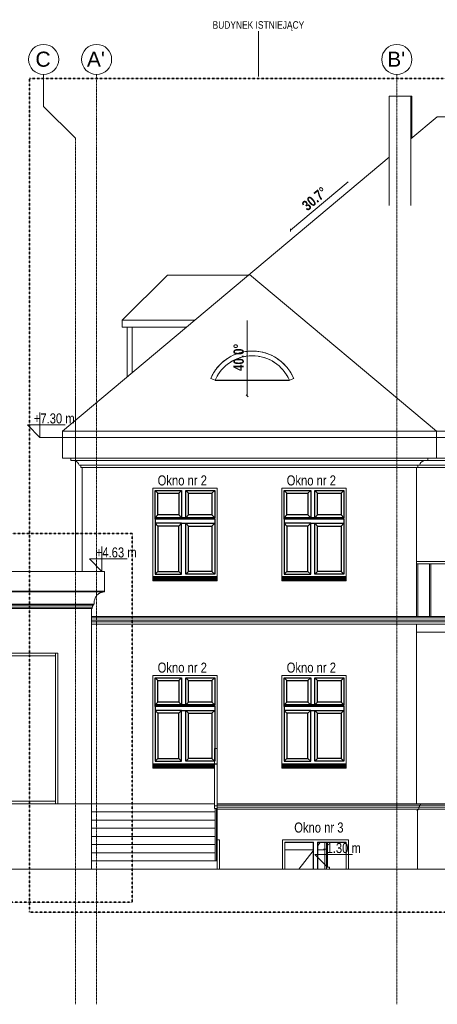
# Model space of a CAD drawing. Header units: millimetres. Extents: x -784 to 360321, y -10607 to 16514.
# Tile 30 of 95: x 160046 to 168362, y -3995 to 15624. Entities that reach past the tile are written whole.
import ezdxf

# ---------------------------------------------------------------- set-up
doc = ezdxf.new("R2010")
doc.units = ezdxf.units.MM
doc.linetypes.add('__FK_przerywana', pattern=[3.2004, 1.6002, -1.6002])
doc.linetypes.add('Linia siatki', pattern=[22.225, 12.7, -3.175, 3.175, -3.175])
for name, color, linetype, lineweight in [('A-DETL-THIN', 7, 'Continuous', 5), ('A-GENM', 7, 'Continuous', 5), ('A-GLAZ-CWMG', 7, 'Continuous', 5), ('C-TOPO', 7, 'Continuous', 5), ('G-ANNO-DIMS', 7, 'Continuous', 5), ('G-ANNO-TEXT', 7, 'Continuous', 5), ('S-COLS-SYMB', 7, 'Continuous', 18), ('S-GRID', 7, 'Continuous', 5), ('S-GRID-IDEN', 7, 'Continuous', 5)]:
    doc.layers.add(name, color=color, linetype=linetype, lineweight=lineweight)
for name, color, linetype, lineweight, true_color in [('A-DOOR', 7, 'Continuous', 18, 0x7f7f7f), ('A-DOOR-FRAM', 7, 'Continuous', 18, 0x7f7f7f), ('A-DOOR-HDLN', 7, 'Continuous', 18, 0x7f7f7f), ('A-FLOR', 7, 'Continuous', 18, 0x7f7f7f), ('A-FLOR-HRAL', 7, 'Continuous', 18, 0x7f7f7f), ('A-GLAZ', 7, 'Continuous', 18, 0x7f7f7f), ('A-ROOF', 7, 'Continuous', 18, 0x7f7f7f), ('A-WALL', 7, 'Continuous', 18, 0x7f7f7f), ('S-STRS', 7, 'Continuous', 18, 0x7f7f7f)]:
    doc.layers.add(name, color=color, linetype=linetype, lineweight=lineweight, true_color=true_color)
doc.styles.add('Arial', font='arial.ttf', dxfattribs={"height": 300})
doc.styles.add('Arial_1', font='arial.ttf', dxfattribs={"width": 0.8, "height": 150})
doc.styles.add('Arial_2', font='arial.ttf', dxfattribs={"width": 0.8, "height": 200})
doc.styles.add('Arial_B', font='arialbd.ttf', dxfattribs={"width": 0.8, "height": 206.349206})

# ---------------------------------------------------------------- blocks, each defined once
blk = doc.blocks.new('Drz Drzwi pełne x1 ___FK_04_0 - Dd - W - zwykłe - 97_6 x 203_7 _90 x 200_ EI 121-1830525-Południe')
at = {"layer": 'A-DOOR-HDLN', "lineweight": 5, "true_color": 0x787878}
h = blk.add_hatch(dxfattribs=at)
h.set_pattern_fill('FP_8', color=8, style=0, pattern_type=2)
h.set_pattern_definition([(0, (-31683.4, -2720), (0, 600), [])])
h.paths.add_polyline_path([(-31359, -1300), (-31270, -1300), (-31270, -770), (-31410, -770), (-31410, -1300)])
h.paths.add_polyline_path([(-31787, -1300), (-31497, -1300), (-31497, -770), (-32063, -770), (-32063, -1300)])
at = {"layer": 'A-DOOR'}
blk.add_line((-31270, -770), (-31270, -1300), dxfattribs=at)
at = {"layer": 'A-DOOR-FRAM'}
blk.add_line((-31233, -770), (-31233, -1300), dxfattribs=at)
at = {"layer": 'A-DOOR-HDLN'}
for p, q in [((-31361, -770), (-31410, -831)), ((-31497, -940), (-31785, -1300))]:
    blk.add_line(p, q, dxfattribs=at)
blk = doc.blocks.new('Typ poręczy górnej - Górna poręcz_wewnętrzny_-1533184-Południe')
at = {"layer": 'A-FLOR-HRAL'}
for p, q in [((-24518, 4830), (-29443, 4830)), ((-24518, 4780), (-29443, 4780)), ((-24518, 4780), (-24518, 4830)), ((-16173, 4830), (-24518, 4830)), ((-16173, 4780), (-24518, 4780)), ((-11316, 4830), (-16173, 4830)), ((-16173, 4780), (-16173, 4830)), ((-11316, 4780), (-16173, 4780))]:
    blk.add_line(p, q, dxfattribs=at)
blk = doc.blocks.new('Aluprof_MB-45_I_Alu_Window-FIX-4-panel_ENG_R-00495 - 1230 x 1480-1588573-Południe')
at = {"layer": 'A-GLAZ'}
for p, q in [((-34646, 1941), (-34646, 2513)), ((-34646, 2513), (-34119, 2513)), ((-34119, 2513), (-34119, 1941)), ((-34038, 2513), (-33460, 2513)), ((-34038, 1941), (-34038, 2513)), ((-33460, 2513), (-33460, 1941)), ((-34119, 1941), (-34646, 1941)), ((-34646, 1860), (-34119, 1860)), ((-34646, 847), (-34646, 1860)), ((-34119, 1860), (-34119, 847)), ((-33460, 1941), (-34038, 1941)), ((-34038, 1860), (-33460, 1860)), ((-34038, 847), (-34038, 1860)), ((-33460, 1860), (-33460, 1100)), ((-34119, 847), (-34646, 847)), ((-33464, 847), (-34038, 847))]:
    blk.add_line(p, q, dxfattribs=at)
blk = doc.blocks.new('Aluprof_MB-45_I_Alu_Window-FIX-4-panel_ENG_R-00495 - 1230 x 1480-V138-Południe')
at = {"layer": 'A-GLAZ'}
for p, q in [((-32076, 1941), (-32076, 2513)), ((-32076, 2513), (-31549, 2513)), ((-31549, 2513), (-31549, 1941)), ((-31468, 2513), (-30890, 2513)), ((-31468, 1941), (-31468, 2513)), ((-30890, 2513), (-30890, 1941)), ((-31549, 1941), (-32076, 1941)), ((-32076, 1860), (-31549, 1860)), ((-32076, 847), (-32076, 1860)), ((-31549, 1860), (-31549, 847)), ((-30890, 1941), (-31468, 1941)), ((-31468, 1860), (-30890, 1860)), ((-31468, 847), (-31468, 1860)), ((-30890, 1860), (-30890, 847)), ((-31549, 847), (-32076, 847)), ((-30890, 847), (-31468, 847))]:
    blk.add_line(p, q, dxfattribs=at)
blk = doc.blocks.new('Prostokątny szpros - 50 x 150mm-1769683-Południe')
at = {"layer": 'A-GLAZ-CWMG'}
for p, q in [((-37928, 2950), (-37928, 3000)), ((-37928, 2950), (-36633, 2950)), ((-36633, 3000), (-36633, 2950))]:
    blk.add_line(p, q, dxfattribs=at)
blk = doc.blocks.new('Prostokątny szpros - 50 x 150mm-1736294-Południe')
at = {"layer": 'A-GLAZ-CWMG'}
blk.add_line((-36633, 3000), (-36633, 0), dxfattribs=at)
blk = doc.blocks.new('Prostokątny szpros - 50 x 150mm-1769684-Południe')
at = {"layer": 'A-GLAZ-CWMG'}
for p, q in [((-37928, 0), (-37928, 50)), ((-36633, 50), (-37928, 50)), ((-36633, 50), (-36633, 0))]:
    blk.add_line(p, q, dxfattribs=at)
blk = doc.blocks.new('Modele ogólne 1 - Modele ogólne 1-1641072-Południe')
at = {"layer": 'A-GENM'}
for p, q in [((-51284, 4630), (-48673, 4630)), ((-51284, 4237), (-51284, 4630)), ((-48673, 4630), (-35653, 4630)), ((-48673, 4630), (-48673, 4237)), ((-35653, 4237), (-35653, 4630)), ((-48673, 4237), (-51284, 4237)), ((-48670, 4226), (-51281, 4226)), ((-35653, 4237), (-48673, 4237)), ((-35657, 4226), (-48670, 4226)), ((-48463, 3980), (-51074, 3980)), ((-51064, 3960), (-51064, 3980)), ((-48453, 3960), (-51064, 3960)), ((-35863, 3980), (-48463, 3980)), ((-48453, 3980), (-48453, 3960)), ((-35873, 3960), (-48453, 3960)), ((-35873, 3960), (-35873, 3980)), ((-48433, 3920), (-51044, 3920)), ((-51034, 3890), (-51034, 3920)), ((-48423, 3890), (-51034, 3890)), ((-35893, 3920), (-48433, 3920)), ((-48423, 3920), (-48423, 3890)), ((-35903, 3890), (-48423, 3890)), ((-35903, 3890), (-35903, 3920))]:
    blk.add_line(p, q, dxfattribs=at)
for points in [[(-51281, 4226), (-51282, 4228), (-51283, 4231), (-51284, 4235), (-51284, 4237)], [(-48673, 4237), (-48673, 4235), (-48672, 4231), (-48671, 4228), (-48670, 4226)], [(-35657, 4226), (-35656, 4228), (-35654, 4231), (-35654, 4235), (-35653, 4237)], [(-51074, 3980), (-51074, 3987), (-51074, 4001), (-51074, 4015), (-51075, 4022)], [(-51044, 3920), (-51044, 3925), (-51044, 3934), (-51047, 3948), (-51052, 3956), (-51054, 3960)], [(-48464, 4022), (-48463, 4015), (-48463, 4001), (-48463, 3987), (-48463, 3980)], [(-48443, 3960), (-48441, 3956), (-48436, 3948), (-48433, 3934), (-48433, 3925), (-48433, 3920)], [(-35893, 3920), (-35894, 3925), (-35894, 3934), (-35891, 3948), (-35886, 3956), (-35883, 3960)], [(-35863, 3980), (-35864, 3987), (-35864, 4001), (-35864, 4015), (-35863, 4022)]]:
    blk.add_open_spline(points, degree=3, dxfattribs=at)
for points, knots in [([(-51075, 4022), (-51075, 4035), (-51080, 4061), (-51093, 4099), (-51110, 4128), (-51126, 4149), (-51139, 4163), (-51154, 4177), (-51167, 4186), (-51178, 4194), (-51187, 4199), (-51195, 4203), (-51204, 4208), (-51214, 4211), (-51226, 4216), (-51242, 4221), (-51261, 4224), (-51275, 4226), (-51281, 4226)], [0, 0, 0, 0, 0.125, 0.25, 0.375, 0.4375, 0.5, 0.5625, 0.625, 0.65625, 0.6875, 0.71875, 0.75, 0.78125, 0.8125, 0.875, 0.9375, 1, 1, 1, 1]), ([(-48670, 4226), (-48664, 4226), (-48650, 4224), (-48631, 4221), (-48615, 4216), (-48603, 4211), (-48590, 4206), (-48576, 4199), (-48559, 4188), (-48543, 4177), (-48523, 4159), (-48502, 4133), (-48482, 4099), (-48469, 4061), (-48464, 4035), (-48464, 4022)], [-1, -1, -1, -1, -0.9375, -0.875, -0.8125, -0.78125, -0.75, -0.6875, -0.625, -0.5625, -0.5, -0.375, -0.25, -0.125, 0, 0, 0, 0]), ([(-35863, 4022), (-35862, 4035), (-35858, 4061), (-35845, 4099), (-35828, 4128), (-35812, 4149), (-35799, 4163), (-35784, 4177), (-35771, 4186), (-35760, 4194), (-35751, 4199), (-35742, 4203), (-35733, 4208), (-35724, 4211), (-35712, 4216), (-35696, 4221), (-35677, 4224), (-35663, 4226), (-35657, 4226)], [0, 0, 0, 0, 0.125, 0.25, 0.375, 0.4375, 0.5, 0.5625, 0.625, 0.65625, 0.6875, 0.71875, 0.75, 0.78125, 0.8125, 0.875, 0.9375, 1, 1, 1, 1])]:
    blk.add_open_spline(points, degree=3, knots=knots, dxfattribs=at)
blk = doc.blocks.new('Poręcz - 25mm-V157-Południe')
at = {"layer": 'A-FLOR-HRAL', "color": 7, "lineweight": 5}
for p, q in [((-33451, -94), (-33451, -1138)), ((-33426, -94), (-33451, -94)), ((-33426, -1138), (-33426, -94)), ((-33451, -1138), (-33426, -1138))]:
    blk.add_line(p, q, dxfattribs=at)
blk = doc.blocks.new('Poręcz - Poręcz-1783669-Południe')
blk.add_blockref('Poręcz - 25mm-V157-Południe', (0, 0))
blk = doc.blocks.new('Typ poręczy górnej - Górna poręcz_wewnętrzny_-1783678-Południe')
at = {"layer": 'A-FLOR-HRAL', "color": 7, "lineweight": 5}
for p, q in [((-33464, -38), (-33464, 1100)), ((-33414, 1100), (-33464, 1100)), ((-33414, 1100), (-33414, -38)), ((-33464, -38), (-33464, -94)), ((-33414, -38), (-33464, -38)), ((-33464, -94), (-33414, -94)), ((-33414, -94), (-33414, -38))]:
    blk.add_line(p, q, dxfattribs=at)
blk = doc.blocks.new('Aluprof_MB-45_I_Alu_Window-FIX-4-panel_ENG_R-00495 - 1230 x 1486-V158-Południe')
at = {"layer": 'A-GLAZ'}
for p, q in [((-33413, -767), (-33410, -767)), ((-33410, -767), (-33410, -1300))]:
    blk.add_line(p, q, dxfattribs=at)
blk = doc.blocks.new('Aluprof_MB-45_I_Alu_Window-FIX-4-panel_ENG_R-00495 - 1230 x 1486-1784365-Południe')
at = {"layer": 'A-GLAZ'}
for p, q in [((-7346, -1300), (-7346, -767)), ((-7346, -767), (-6774, -767)), ((-7343, -770), (-7343, -1300)), ((-7343, -770), (-6777, -770)), ((-6777, -770), (-6777, -1300)), ((-6774, -767), (-6774, -1300)), ((-6693, -767), (-6120, -767)), ((-6693, -1300), (-6693, -767)), ((-6690, -770), (-6123, -770)), ((-6690, -1300), (-6690, -770)), ((-6123, -1300), (-6123, -770)), ((-6120, -767), (-6120, -1300))]:
    blk.add_line(p, q, dxfattribs=at)
blk = doc.blocks.new('Modele ogólne 6 - Modele ogólne 6-1838818-Południe')
at = {"layer": 'A-GENM'}
for p, q in [((-34693, 4500), (-34693, 4530)), ((-33413, 4530), (-34693, 4530)), ((-33413, 4530), (-33413, 4500)), ((-32123, 4500), (-32123, 4530)), ((-30843, 4530), (-32123, 4530)), ((-30843, 4530), (-30843, 4500)), ((-34693, 4489), (-34693, 4500)), ((-33413, 4500), (-34693, 4500)), ((-34693, 4469), (-34693, 4489)), ((-33413, 4489), (-34693, 4489)), ((-34693, 4463), (-34693, 4469)), ((-33413, 4469), (-34693, 4469)), ((-34693, 4440), (-34693, 4463)), ((-33413, 4463), (-34693, 4463)), ((-33413, 4440), (-34693, 4440)), ((-33413, 4500), (-33413, 4489)), ((-33413, 4489), (-33413, 4469)), ((-33413, 4469), (-33413, 4463)), ((-33413, 4463), (-33413, 4440)), ((-32123, 4489), (-32123, 4500)), ((-30843, 4500), (-32123, 4500)), ((-32123, 4469), (-32123, 4489)), ((-30843, 4489), (-32123, 4489)), ((-32123, 4463), (-32123, 4469)), ((-30843, 4469), (-32123, 4469)), ((-32123, 4440), (-32123, 4463)), ((-30843, 4463), (-32123, 4463)), ((-30843, 4440), (-32123, 4440)), ((-30843, 4500), (-30843, 4489)), ((-30843, 4489), (-30843, 4469)), ((-30843, 4469), (-30843, 4463)), ((-30843, 4463), (-30843, 4440)), ((-34693, 770), (-34693, 800)), ((-33464, 800), (-34693, 800)), ((-33413, 800), (-33413, 770)), ((-32123, 770), (-32123, 800)), ((-30843, 800), (-32123, 800)), ((-30843, 800), (-30843, 770)), ((-34693, 759), (-34693, 770)), ((-33464, 770), (-34693, 770)), ((-34693, 739), (-34693, 759)), ((-33464, 759), (-34693, 759)), ((-34693, 733), (-34693, 739)), ((-33464, 739), (-34693, 739)), ((-34693, 710), (-34693, 733)), ((-33464, 733), (-34693, 733)), ((-33464, 710), (-34693, 710)), ((-33413, 770), (-33413, 759)), ((-33413, 759), (-33413, 739)), ((-33413, 739), (-33413, 733)), ((-33413, 733), (-33413, 710)), ((-32123, 759), (-32123, 770)), ((-30843, 770), (-32123, 770)), ((-32123, 739), (-32123, 759)), ((-30843, 759), (-32123, 759)), ((-32123, 733), (-32123, 739)), ((-30843, 739), (-32123, 739)), ((-32123, 710), (-32123, 733)), ((-30843, 733), (-32123, 733)), ((-30843, 710), (-32123, 710)), ((-30843, 770), (-30843, 759)), ((-30843, 759), (-30843, 739)), ((-30843, 739), (-30843, 733)), ((-30843, 733), (-30843, 710))]:
    blk.add_line(p, q, dxfattribs=at)
blk = doc.blocks.new('Modele ogólne 8 - Modele ogólne 8-1841655-Południe')
at = {"layer": 'A-GENM'}
for p, q in [((-36329, 6840), (-36329, 6890)), ((-29213, 6840), (-29213, 6890)), ((-29213, 6840), (-36329, 6840)), ((-36159, 6745), (-29383, 6745)), ((-36129, 6700), (-36129, 6745)), ((-36129, 6700), (-29413, 6700)), ((-29413, 6700), (-29413, 6745)), ((-29413, 6700), (-11346, 6700)), ((-29383, 6745), (-11376, 6745)), ((-11546, 6840), (-29213, 6840))]:
    blk.add_line(p, q, dxfattribs=at)
for points in [[(-36159, 6745), (-36162, 6755), (-36168, 6769), (-36179, 6787), (-36187, 6797), (-36194, 6805), (-36199, 6810), (-36205, 6815), (-36211, 6820), (-36218, 6824), (-36227, 6830), (-36236, 6834), (-36246, 6838), (-36251, 6840), (-36254, 6841), (-36255, 6841)], [(-29383, 6745), (-29381, 6755), (-29375, 6769), (-29364, 6787), (-29356, 6797), (-29349, 6805), (-29344, 6810), (-29338, 6815), (-29332, 6820), (-29325, 6824), (-29316, 6830), (-29307, 6834), (-29297, 6838), (-29292, 6840), (-29288, 6841), (-29288, 6841)]]:
    blk.add_open_spline(points, degree=3, knots=[0, 0, 0, 0, 0.1428571, 0.2142857, 0.2857143, 0.3214286, 0.3571429, 0.3928571, 0.4285714, 0.4642857, 0.5, 0.5714286, 0.6071429, 0.6428571, 0.6529321, 0.6529321, 0.6529321, 0.6529321], dxfattribs=at)
blk = doc.blocks.new('Modele ogólne 9 - Modele ogólne 9-1844056-Południe')
at = {"layer": 'A-GENM'}
for p, q in [((-24673, 3730), (-35913, 3730)), ((-29443, 3705), (-35913, 3705)), ((-35913, 3660), (-29443, 3660)), ((-35913, 3625), (-24641, 3625)), ((-35913, 3580), (-29443, 3580)), ((-29443, 3705), (-24673, 3705)), ((-29443, 3660), (-24652, 3660)), ((-29443, 3580), (-24600, 3580))]:
    blk.add_line(p, q, dxfattribs=at)
blk = doc.blocks.new('Modele ogólne 10 - Modele ogólne 10-1844524-Południe')
at = {"layer": 'A-GENM'}
for p, q in [((-33413, 0), (-29363, 0)), ((-29363, -25), (-33413, -25)), ((-29385, -70), (-33413, -70)), ((-29396, -105), (-33413, -105)), ((-29396, -105), (-29396, -70)), ((-27081, -105), (-29396, -105)), ((-27093, -70), (-29385, -70)), ((-29363, 0), (-27093, 0)), ((-29363, -25), (-29363, 0)), ((-27093, -25), (-29363, -25))]:
    blk.add_line(p, q, dxfattribs=at)
for points, knots in [([(-29434, -136), (-29433, -135), (-29432, -134), (-29431, -132), (-29428, -129), (-29425, -126), (-29422, -125)], [0.4726887, 0.4726887, 0.4726887, 0.4726887, 0.55, 0.625, 0.7, 1, 1, 1, 1]), ([(-29385, -70), (-29386, -67), (-29386, -59), (-29383, -50), (-29380, -43), (-29378, -39), (-29375, -35), (-29373, -32), (-29369, -29), (-29366, -26), (-29363, -25)], [0, 0, 0, 0, 0.2, 0.4, 0.55, 0.625, 0.7, 0.775, 0.85, 1, 1, 1, 1])]:
    blk.add_open_spline(points, degree=3, knots=knots, dxfattribs=at)
blk.add_open_spline([(-29422, -125), (-29420, -124), (-29417, -122), (-29412, -117), (-29409, -111), (-29408, -107), (-29407, -105)], degree=3, dxfattribs=at)
blk = doc.blocks.new('Siatka - SOsi_Sybol osi-348494-Południe')
at = {"layer": 'S-GRID-IDEN', "color": 142, "true_color": 0x0080c0}
blk.add_circle((-35813, 14832), 300, dxfattribs=at)
blk = doc.blocks.new('Rzędne punktów - Znacznik rzędnej-348474-Południe')
at = {"layer": 'G-ANNO-DIMS'}
for p, q in [((-51819, 4630), (-51819, 5130)), ((-52069, 4880), (-51819, 4630)), ((-52069, 4880), (-51319, 4880))]:
    blk.add_line(p, q, dxfattribs=at)
blk = doc.blocks.new('Poręcz - 25mm-1252062-Południe')
at = {"layer": 'A-FLOR-HRAL'}
for p, q in [((-16546, 0), (-16546, 1050)), ((-16521, 0), (-16521, 1050))]:
    blk.add_line(p, q, dxfattribs=at)
blk = doc.blocks.new('Poręcz - 25mm-V132-Południe')
at = {"layer": 'A-FLOR-HRAL'}
blk.add_line((-29418, 3730), (-29418, 4780), dxfattribs=at)

msp = doc.modelspace()

# ---------------------------------------------------------------- linework, layer by layer
for p, q in [((163937, 8440), (165416, 8440)), ((162799, 6188), (162744, 6243)), ((163216, 6188), (163271, 6243)), ((163407, 6188), (163352, 6243)), ((163875, 6188), (163930, 6243)), ((165369, 6188), (165314, 6243)), ((165786, 6188), (165841, 6243)), ((165977, 6188), (165922, 6243)), ((166445, 6188), (166500, 6243)), ((162799, 5756), (162744, 5701)), ((162744, 5671), (162744, 5701)), ((163930, 5700), (162744, 5700)), ((163216, 5756), (163271, 5701)), ((163407, 5756), (163352, 5701)), ((163875, 5756), (163930, 5701)), ((163930, 5680), (163930, 5700)), ((165369, 5756), (165314, 5701)), ((165314, 5671), (165314, 5701)), ((166500, 5700), (165314, 5700)), ((165786, 5756), (165841, 5701)), ((165977, 5756), (165922, 5701)), ((166445, 5756), (166500, 5701)), ((166500, 5680), (166500, 5700)), ((162744, 5680), (163930, 5680)), ((162744, 5671), (162744, 5590)), ((163930, 5671), (162744, 5671)), ((162799, 5535), (162744, 5590)), ((163216, 5535), (163271, 5590)), ((163271, 5590), (163352, 5590)), ((163407, 5535), (163352, 5590)), ((163875, 5535), (163930, 5590)), ((163930, 5680), (163930, 5671)), ((163930, 5671), (163930, 5590)), ((165314, 5680), (166500, 5680)), ((165314, 5671), (165314, 5590)), ((166500, 5671), (165314, 5671)), ((165369, 5535), (165314, 5590)), ((165786, 5535), (165841, 5590)), ((165841, 5590), (165922, 5590)), ((165977, 5535), (165922, 5590)), ((166445, 5535), (166500, 5590)), ((166500, 5680), (166500, 5671)), ((166500, 5671), (166500, 5590)), ((162697, 4530), (163977, 4530)), ((162799, 4632), (162744, 4577)), ((163216, 4632), (163271, 4577)), ((163407, 4632), (163352, 4577)), ((163875, 4632), (163930, 4577)), ((165267, 4530), (166547, 4530)), ((165369, 4632), (165314, 4577)), ((165786, 4632), (165841, 4577)), ((165977, 4632), (165922, 4577)), ((166445, 4632), (166500, 4577)), ((162799, 2458), (162744, 2513)), ((163216, 2458), (163271, 2513)), ((163407, 2458), (163352, 2513)), ((163875, 2458), (163930, 2513)), ((165369, 2458), (165314, 2513)), ((165786, 2458), (165841, 2513)), ((165977, 2458), (165922, 2513)), ((166445, 2458), (166500, 2513)), ((162799, 2026), (162744, 1971)), ((162744, 1941), (162744, 1971)), ((163930, 1970), (162744, 1970)), ((163216, 2026), (163271, 1971)), ((163407, 2026), (163352, 1971)), ((163875, 2026), (163930, 1971)), ((163930, 1950), (163930, 1970)), ((165369, 2026), (165314, 1971)), ((165314, 1941), (165314, 1971)), ((166500, 1970), (165314, 1970)), ((165786, 2026), (165841, 1971)), ((165977, 2026), (165922, 1971)), ((166445, 2026), (166500, 1971)), ((166500, 1950), (166500, 1970)), ((162744, 1950), (163930, 1950)), ((162744, 1941), (162744, 1860)), ((163930, 1941), (162744, 1941)), ((162799, 1805), (162744, 1860)), ((163216, 1805), (163271, 1860)), ((163271, 1860), (163352, 1860)), ((163407, 1805), (163352, 1860)), ((163875, 1805), (163930, 1860)), ((163930, 1950), (163930, 1941)), ((163930, 1941), (163930, 1860)), ((165314, 1950), (166500, 1950)), ((165314, 1941), (165314, 1860)), ((166500, 1941), (165314, 1941)), ((165369, 1805), (165314, 1860)), ((165786, 1805), (165841, 1860)), ((165841, 1860), (165922, 1860)), ((165977, 1805), (165922, 1860)), ((166445, 1805), (166500, 1860)), ((166500, 1950), (166500, 1941)), ((166500, 1941), (166500, 1860)), ((162697, 800), (163977, 800)), ((162799, 902), (162744, 847)), ((163216, 902), (163271, 847)), ((163407, 902), (163352, 847)), ((163875, 902), (163930, 847)), ((165267, 800), (166547, 800)), ((165369, 902), (165314, 847)), ((165786, 902), (165841, 847)), ((165977, 902), (165922, 847)), ((166445, 902), (166500, 847))]:
    msp.add_line(p, q)
for points in [[(162744, 6243), (163271, 6243), (163271, 5700), (162744, 5700), (162744, 6243)], [(163352, 5700), (163352, 6243), (163930, 6243), (163930, 5700), (163352, 5700)], [(165314, 6243), (165841, 6243), (165841, 5700), (165314, 5700), (165314, 6243)], [(165922, 5700), (165922, 6243), (166500, 6243), (166500, 5700), (165922, 5700)], [(163271, 5590), (162744, 5590), (162744, 4577), (163271, 4577), (163271, 5590)], [(163352, 5590), (163930, 5590), (163930, 4577), (163352, 4577), (163352, 5590)], [(165841, 5590), (165314, 5590), (165314, 4577), (165841, 4577), (165841, 5590)], [(165922, 5590), (166500, 5590), (166500, 4577), (165922, 4577), (165922, 5590)], [(162744, 2513), (163271, 2513), (163271, 1970), (162744, 1970), (162744, 2513)], [(163352, 1970), (163352, 2513), (163930, 2513), (163930, 1970), (163352, 1970)], [(165314, 2513), (165841, 2513), (165841, 1970), (165314, 1970), (165314, 2513)], [(165922, 1970), (165922, 2513), (166500, 2513), (166500, 1970), (165922, 1970)], [(163271, 1860), (162744, 1860), (162744, 847), (163271, 847), (163271, 1860)], [(163352, 1860), (163930, 1860), (163930, 847), (163352, 847), (163352, 1860)], [(165841, 1860), (165314, 1860), (165314, 847), (165841, 847), (165841, 1860)], [(165922, 1860), (166500, 1860), (166500, 847), (165922, 847), (165922, 1860)]]:
    msp.add_lwpolyline(points)
for points in [[(162799, 6188), (163216, 6188), (163216, 5756), (162799, 5756)], [(163407, 5756), (163407, 6188), (163875, 6188), (163875, 5756)], [(165369, 6188), (165786, 6188), (165786, 5756), (165369, 5756)], [(165977, 5756), (165977, 6188), (166445, 6188), (166445, 5756)], [(163216, 5535), (162799, 5535), (162799, 4632), (163216, 4632)], [(163407, 5535), (163875, 5535), (163875, 4632), (163407, 4632)], [(165786, 5535), (165369, 5535), (165369, 4632), (165786, 4632)], [(165977, 5535), (166445, 5535), (166445, 4632), (165977, 4632)], [(162799, 2458), (163216, 2458), (163216, 2026), (162799, 2026)], [(163407, 2026), (163407, 2458), (163875, 2458), (163875, 2026)], [(165369, 2458), (165786, 2458), (165786, 2026), (165369, 2026)], [(165977, 2026), (165977, 2458), (166445, 2458), (166445, 2026)], [(163216, 1805), (162799, 1805), (162799, 902), (163216, 902)], [(163407, 1805), (163875, 1805), (163875, 902), (163407, 902)], [(165786, 1805), (165369, 1805), (165369, 902), (165786, 902)], [(165977, 1805), (166445, 1805), (166445, 902), (165977, 902)]]:
    msp.add_lwpolyline(points, close=True)
at = {"layer": 'A-DETL-THIN', "color": 6, "linetype": '__FK_przerywana', "lineweight": 35, "true_color": 0xff00ff}
for p, q in [((160240, 14454), (196056, 14454)), ((160240, -2160), (160240, 14454)), ((196056, -2160), (160240, -2160))]:
    msp.add_line(p, q, dxfattribs=at)
at = {"layer": 'A-DETL-THIN', "color": 4, "linetype": '__FK_przerywana', "lineweight": 35, "true_color": 0x00ffff}
for p, q in [((143901, 5384), (162287, 5384)), ((162287, 5384), (162287, -1960)), ((162287, -1960), (143901, -1960))]:
    msp.add_line(p, q, dxfattribs=at)
at = {"layer": 'A-FLOR'}
for p, q in [((160897, 6890), (160897, 7300)), ((168347, 7300), (168347, 6890)), ((193097, 6890), (160897, 6890)), ((167947, 3420), (167947, 3580)), ((186074, 3420), (167947, 3420))]:
    msp.add_line(p, q, dxfattribs=at)
at = {"layer": 'A-ROOF'}
for p, q in [((167837, 13247), (168362, 13688)), ((168362, 13688), (185632, 13688)), ((160897, 7424), (167407, 12887)), ((164622, 10550), (168347, 7424)), ((160897, 7424), (193097, 7424)), ((160897, 7300), (160897, 7424)), ((193097, 7300), (160897, 7300)), ((168347, 7300), (168347, 7424))]:
    msp.add_line(p, q, dxfattribs=at)
at = {"layer": 'A-ROOF', "color": 7, "lineweight": 5}
for p, q in [((162087, 9634), (162987, 10534)), ((162987, 10534), (164603, 10534)), ((162087, 9634), (163531, 9634)), ((162087, 9500), (162087, 9634)), ((163371, 9500), (162087, 9500)), ((164326, 8847), (164354, 8859)), ((164417, 8884), (164439, 8891)), ((164526, 8913), (164545, 8916)), ((164615, 8925), (164645, 8926)), ((164708, 8926), (164738, 8925)), ((164809, 8916), (164827, 8913)), ((164915, 8891), (164937, 8884)), ((165000, 8859), (165027, 8847)), ((164088, 8671), (164106, 8689)), ((164172, 8750), (164182, 8757)), ((164246, 8802), (164271, 8817)), ((165083, 8817), (165108, 8802)), ((165171, 8757), (165181, 8750)), ((165248, 8689), (165266, 8671)), ((163850, 8477), (163937, 8440)), ((163977, 8520), (163991, 8544)), ((164027, 8597), (164045, 8621)), ((165308, 8621), (165327, 8597)), ((165362, 8544), (165376, 8520)), ((165416, 8440), (165504, 8477))]:
    msp.add_line(p, q, dxfattribs=at)
at = {"layer": 'A-ROOF', "color": 7, "lineweight": 5, "flags": 128}
for points in [[(164174, 8869), (164164, 8862), (164097, 8811), (164036, 8754), (164027, 8745)], [(164257, 8918), (164235, 8906), (164199, 8885)], [(164349, 8960), (164310, 8944), (164287, 8933)], [(164563, 9015), (164551, 9013), (164469, 8998), (164388, 8975), (164377, 8971)], [(164660, 9022), (164635, 9021), (164593, 9018)], [(164760, 9018), (164719, 9021), (164693, 9022)], [(164976, 8971), (164965, 8975), (164885, 8998), (164802, 9013), (164790, 9015)], [(165066, 8933), (165043, 8944), (165005, 8960)], [(165154, 8885), (165118, 8906), (165096, 8918)], [(165326, 8745), (165318, 8754), (165256, 8811), (165189, 8862), (165179, 8869)], [(163944, 8645), (163930, 8624), (163907, 8589)], [(164007, 8723), (163980, 8691), (163964, 8672)], [(165389, 8672), (165374, 8691), (165346, 8723)], [(165446, 8589), (165424, 8624), (165409, 8645)], [(163892, 8563), (163886, 8552), (163850, 8477)], [(165504, 8477), (165467, 8552), (165461, 8563)]]:
    msp.add_lwpolyline(points, dxfattribs=at)
at = {"layer": 'A-ROOF', "color": 7, "lineweight": 5}
for radius in [900, 805]:
    msp.add_arc((164677, 8122), radius, 23.2301, 156.7699, dxfattribs=at)
at = {"layer": 'A-WALL'}
for p, q in [((167857, 14100), (167407, 14100)), ((167407, 14100), (167407, 11923)), ((167837, 11923), (167837, 14100)), ((167857, 13264), (167857, 14100)), ((162187, 8506), (162187, 9500)), ((162287, 9500), (162287, 8590)), ((161291, 6700), (161291, 4630)), ((167947, 3730), (167947, 6700)), ((162697, 4530), (162697, 6290)), ((162697, 6290), (163977, 6290)), ((162697, 4530), (162697, 6290)), ((162697, 6290), (163977, 6290)), ((163977, 6290), (163977, 4530)), ((163977, 6290), (163977, 4530)), ((165267, 4530), (165267, 6290)), ((165267, 6290), (166547, 6290)), ((165267, 4530), (165267, 6290)), ((165267, 6290), (166547, 6290)), ((166547, 6290), (166547, 4530)), ((166547, 6290), (166547, 4530)), ((167947, 0), (167947, 3420)), ((162697, 800), (162697, 2560)), ((162697, 2560), (163977, 2560)), ((162697, 800), (162697, 2560)), ((162697, 2560), (163977, 2560)), ((163977, 2560), (163977, 800)), ((163977, 2560), (163977, 800)), ((165267, 800), (165267, 2560)), ((165267, 2560), (166547, 2560)), ((165267, 800), (165267, 2560)), ((165267, 2560), (166547, 2560)), ((166547, 2560), (166547, 800)), ((166547, 2560), (166547, 800)), ((167967, -1300), (167967, -126)), ((163977, -720), (164027, -720)), ((164027, -720), (164027, -1300)), ((165277, -1300), (165277, -720)), ((165277, -720), (166597, -720)), ((166157, -770), (166157, -1300)), ((166597, -720), (166597, -1300))]:
    msp.add_line(p, q, dxfattribs=at)
at = {"layer": 'A-WALL', "color": 7, "lineweight": 5}
for p, q in [((161477, -1300), (161477, 3890)), ((149702, 3000), (160807, 3000)), ((160807, 3000), (160807, 0)), ((161477, 0), (148977, 0))]:
    msp.add_line(p, q, dxfattribs=at)
at = {"layer": 'C-TOPO'}
msp.add_line((196436, -1300), (141622, -1300), dxfattribs=at)
at = {"layer": 'G-ANNO-DIMS'}
for p, q in [((166588, 12395), (165439, 11431)), ((165439, 11431), (165436, 11403)), ((165439, 11431), (165441, 11459)), ((164577, 9627), (164577, 8127)), ((164577, 8127), (164558, 8147)), ((164577, 8127), (164597, 8107))]:
    msp.add_line(p, q, dxfattribs=at)
at = {"layer": 'G-ANNO-DIMS', "color": 1, "true_color": 0xff0000}
for p, q in [((160897, 7300), (160448, 7300)), ((161737, 4630), (161682, 4630)), ((166213, -1260), (166176, -1260)), ((166213, -1300), (166213, -1260))]:
    msp.add_line(p, q, dxfattribs=at)
at = {"layer": 'G-ANNO-TEXT', "color": 6, "true_color": 0xff00ff}
msp.add_line((164802, 14494), (164802, 15398), dxfattribs=at)
at = {"layer": 'S-COLS-SYMB'}
for p, q in [((161157, 7642), (161157, 8110)), ((161157, 4630), (161157, 8110)), ((161157, 4630), (161157, 6832))]:
    msp.add_line(p, q, dxfattribs=at)
at = {"layer": 'S-GRID'}
for p, q in [((160522, 13897), (160522, 14532)), ((161157, 13262), (160522, 13897))]:
    msp.add_line(p, q, dxfattribs=at)
at = {"layer": 'S-GRID', "linetype": 'Linia siatki'}
for p, q in [((161577, -3995), (161577, 14532)), ((167557, -3995), (167557, 14532)), ((161157, -3995), (161157, 13262))]:
    msp.add_line(p, q, dxfattribs=at)
at = {"layer": 'S-STRS', "color": 7, "lineweight": 5}
for p, q in [((161477, 0), (163926, 0)), ((163977, 0), (163977, -162)), ((161477, -162), (163939, -162)), ((163964, -162), (163977, -162)), ((163977, -325), (163977, -162)), ((161477, -325), (163939, -325)), ((163964, -325), (163977, -325)), ((163977, -488), (163977, -325)), ((161477, -488), (163939, -488)), ((163964, -488), (163977, -488)), ((163977, -650), (163977, -488)), ((161477, -650), (163939, -650)), ((163964, -650), (163977, -650)), ((163977, -812), (163977, -650)), ((161477, -812), (163939, -812)), ((161477, -975), (163939, -975)), ((163964, -812), (163977, -812)), ((163964, -975), (163977, -975)), ((163977, -975), (163977, -812)), ((163977, -1138), (163977, -975)), ((161477, -1138), (163977, -1138)), ((163977, -1300), (163977, -1138))]:
    msp.add_line(p, q, dxfattribs=at)

# ---------------------------------------------------------------- block references
for name, p in [('Poręcz - 25mm-V132-Południe', (197390, 0)), ('Poręcz - 25mm-1252062-Południe', (184755, 3730))]:
    msp.add_blockref(name, p)
at = {"layer": 'A-DOOR'}
msp.add_blockref('Drz Drzwi pełne x1 ___FK_04_0 - Dd - W - zwykłe - 97_6 x 203_7 _90 x 200_ EI 121-1830525-Południe', (197390, 0), dxfattribs=at)
at = {"layer": 'A-FLOR-HRAL'}
msp.add_blockref('Typ poręczy górnej - Górna poręcz_wewnętrzny_-1533184-Południe', (197390, 0), dxfattribs=at)
at = {"layer": 'A-FLOR-HRAL', "color": 7, "lineweight": 5}
for name in ['Typ poręczy górnej - Górna poręcz_wewnętrzny_-1783678-Południe', 'Poręcz - Poręcz-1783669-Południe']:
    msp.add_blockref(name, (197390, 0), dxfattribs=at)
at = {"layer": 'A-GENM'}
for name in ['Modele ogólne 8 - Modele ogólne 8-1841655-Południe', 'Modele ogólne 1 - Modele ogólne 1-1641072-Południe', 'Modele ogólne 6 - Modele ogólne 6-1838818-Południe', 'Modele ogólne 9 - Modele ogólne 9-1844056-Południe', 'Modele ogólne 10 - Modele ogólne 10-1844524-Południe']:
    msp.add_blockref(name, (197390, 0), dxfattribs=at)
at = {"layer": 'A-GLAZ'}
for name, p in [('Aluprof_MB-45_I_Alu_Window-FIX-4-panel_ENG_R-00495 - 1230 x 1480-V138-Południe', (194820, 3730)), ('Aluprof_MB-45_I_Alu_Window-FIX-4-panel_ENG_R-00495 - 1230 x 1480-V138-Południe', (197390, 3730)), ('Aluprof_MB-45_I_Alu_Window-FIX-4-panel_ENG_R-00495 - 1230 x 1480-1588573-Południe', (197390, 0)), ('Aluprof_MB-45_I_Alu_Window-FIX-4-panel_ENG_R-00495 - 1230 x 1480-V138-Południe', (197390, 0)), ('Aluprof_MB-45_I_Alu_Window-FIX-4-panel_ENG_R-00495 - 1230 x 1486-V158-Południe', (197390, 0)), ('Aluprof_MB-45_I_Alu_Window-FIX-4-panel_ENG_R-00495 - 1230 x 1486-1784365-Południe', (172670, 0))]:
    msp.add_blockref(name, p, dxfattribs=at)
at = {"layer": 'A-GLAZ-CWMG'}
for name in ['Prostokątny szpros - 50 x 150mm-1769683-Południe', 'Prostokątny szpros - 50 x 150mm-1736294-Południe', 'Prostokątny szpros - 50 x 150mm-1769684-Południe']:
    msp.add_blockref(name, (197390, 0), dxfattribs=at)
at = {"layer": 'G-ANNO-DIMS'}
for p in [(212267, 2670), (213502, 0), (217995, -5890)]:
    msp.add_blockref('Rzędne punktów - Znacznik rzędnej-348474-Południe', p, dxfattribs=at)
at = {"layer": 'S-GRID-IDEN', "color": 142, "true_color": 0x0080c0}
for p in [(196335, 0), (197390, 0), (203370, 0)]:
    msp.add_blockref('Siatka - SOsi_Sybol osi-348494-Południe', p, dxfattribs=at)

# ---------------------------------------------------------------- texts
at = {"layer": 'G-ANNO-DIMS', "char_height": 206.3, "width": 607.23, "attachment_point": 1, "line_spacing_factor": 0.941778, "style": 'Arial_B'}
for s, insert, rotation in [('30.7°', (165643, 11961), 40), ('40.0°', (164303, 8624), 90)]:
    msp.add_mtext(s, dxfattribs=dict(at, insert=insert, rotation=rotation))
at = {"layer": 'G-ANNO-DIMS', "color": 1, "true_color": 0xff0000, "char_height": 200, "attachment_point": 1, "line_spacing_factor": 0.941778, "style": 'Arial_2'}
for s, insert, width in [('+7.30 m', (160327, 7779), 962.27), ('Okno nr 2', (162793, 6544), 1109.18), ('Okno nr 2', (165363, 6544), 1109.18), ('+4.63 m', (161561, 5109), 962.27), ('Okno nr 2', (162793, 2814), 1109.18), ('Okno nr 2', (165363, 2814), 1109.18), ('Okno nr 3', (165513, -372), 1109.18), ('-1.30 m', (166082, -781), 896.16)]:
    msp.add_mtext(s, dxfattribs=dict(at, insert=insert, width=width))
at = {"layer": 'G-ANNO-TEXT', "color": 6, "true_color": 0xff00ff, "char_height": 150, "attachment_point": 1, "style": 'Arial_1'}
for s, insert, width in [('BUDYNEK ISTNIEJ', (163887, 15594), 1795.78), ('ĄCY', (165368, 15594), 416.88)]:
    msp.add_mtext(s, dxfattribs=dict(at, insert=insert, width=width))
at = {"layer": 'S-GRID-IDEN', "color": 142, "true_color": 0x0080c0, "char_height": 300, "attachment_point": 1, "style": 'Arial'}
for s, insert, width in [('\\fArial|b0|i0|c238|p34|;C', (160359, 14987), 368.78), ("A'", (161384, 14987), 440.93), ("B'", (167364, 14987), 440.93)]:
    msp.add_mtext(s, dxfattribs=dict(at, insert=insert, width=width))

doc.saveas('drawing.dxf')
